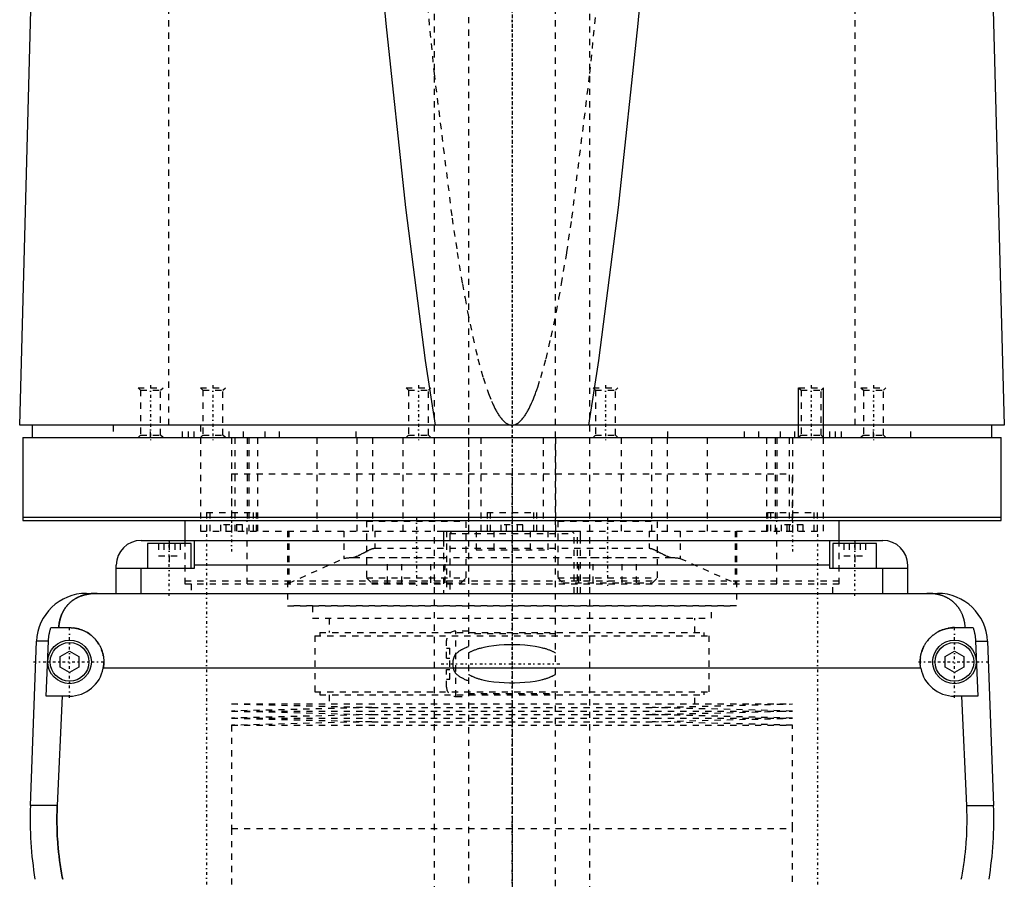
# Model space of a CAD drawing. Extents: x -120 to 120, y -1 to 1172.
# Tile 4 of 9: x -79 to 79, y 415 to 553. Entities that reach past the tile are written whole.
import ezdxf

# ---------------------------------------------------------------- set-up
doc = ezdxf.new("R2010")
doc.units = 0
doc.linetypes.add('CENTER', pattern=[1.5, 0.45, -0.5, 0.05, -0.5])
doc.linetypes.add('DASHED', pattern=[2, 1, -1])
for name, color, linetype in [('AM_0', 7, 'CONTINUOUS'), ('AM_10', 7, 'CONTINUOUS'), ('AM_3', 7, 'DASHED'), ('AM_7', 7, 'CENTER')]:
    doc.layers.add(name, color=color, linetype=linetype)

msp = doc.modelspace()

# ---------------------------------------------------------------- linework, layer by layer
at = {"layer": 'AM_0', "color": 7, "linetype": 'CONTINUOUS'}
for p, q in [((-79, 487.5), (-76.83, 568.63)), ((76.83, 568.63), (79, 487.5)), ((79, 487.5), (-79, 487.5)), ((-77, 487.5), (-77, 485.5)), ((77, 485.5), (77, 487.5)), ((-78.5, 485.5), (78.5, 485.5)), ((-78.5, 485.5), (-78.5, 472.2)), ((78.5, 472.2), (78.5, 485.5)), ((-78.5, 472.7), (78.5, 472.7)), ((-78.5, 472.2), (78.5, 472.2)), ((-52.5, 472.2), (-52.5, 469)), ((52.5, 469), (52.5, 472.2)), ((-11, 470.5), (-11, 469)), ((-11, 470.5), (11, 470.5)), ((11, 469), (11, 470.5)), ((-59.5, 469), (59.5, 469)), ((-58.5, 468.5), (-58.5, 464.5)), ((-51.5, 468.5), (-58.5, 468.5)), ((-55, 469), (-55, 468.5)), ((-51.5, 464.5), (-51.5, 468.5)), ((-51, 469), (-51, 464.5)), ((51, 464.5), (51, 469)), ((51.5, 468.5), (51.5, 464.5)), ((58.5, 468.5), (51.5, 468.5)), ((55, 469), (55, 468.5)), ((58.5, 464.5), (58.5, 468.5)), ((-63.5, 460.5), (-63.5, 465)), ((51, 465), (-51, 465)), ((63.5, 460.5), (63.5, 465)), ((-51, 464.5), (-63.5, 464.5)), ((-59.5, 460.5), (-59.5, 464.5)), ((63.5, 464.5), (51, 464.5)), ((59.5, 460.5), (59.5, 464.5)), ((-68.3, 460.5), (68.3, 460.5)), ((-73.97, 455), (-71, 455)), ((71, 455), (73.97, 455)), ((-77.28, 426.46), (-76.29, 452.8)), ((-74.4, 452.8), (-76.29, 452.8)), ((-74.75, 444), (-74.4, 452.8)), ((74.4, 452.8), (76.29, 452.8)), ((74.4, 452.8), (74.75, 444)), ((76.29, 452.8), (77.28, 426.46)), ((-72.5, 450.37), (-71, 451.23)), ((-72.5, 448.63), (-72.5, 450.37)), ((-71, 451.23), (-69.5, 450.37)), ((-69.5, 450.37), (-69.5, 448.63)), ((69.5, 450.37), (71, 451.23)), ((69.5, 448.63), (69.5, 450.37)), ((71, 451.23), (72.5, 450.37)), ((72.5, 450.37), (72.5, 448.63)), ((-71, 447.77), (-72.5, 448.63)), ((-69.5, 448.63), (-71, 447.77)), ((65.59, 448.5), (-65.59, 448.5)), ((71, 447.77), (69.5, 448.63)), ((72.5, 448.63), (71, 447.77)), ((-71, 444), (-74.75, 444)), ((-72.2, 444), (-72.97, 426.46)), ((74.75, 444), (71, 444)), ((72.97, 426.46), (72.2, 444)), ((-72.97, 426.46), (-77.28, 426.46)), ((72.97, 426.46), (77.28, 426.46))]:
    msp.add_line(p, q, dxfattribs=at)
for points in [[(-12.26, 487.5, 0), (-13.86, 497.87, 0), (-17.03, 522.41, 0), (-20.18, 551.98, 0), (-21.74, 568.63, 0)], [(21.74, 568.63, 0), (20.18, 551.98, 0), (17.03, 522.41, 0), (13.86, 497.87, 0), (12.26, 487.5, 0)], [(-66.56, 460.5, 0), (-66.61, 460.5, 0), (-66.7, 460.5, 0), (-66.8, 460.5, 0), (-66.84, 460.5, 0), (-66.89, 460.49, 0), (-66.98, 460.49, 0), (-67.08, 460.49, 0), (-67.17, 460.48, 0), (-67.26, 460.47, 0), (-67.35, 460.47, 0), (-67.4, 460.46, 0), (-67.45, 460.46, 0), (-67.54, 460.45, 0), (-67.63, 460.44, 0), (-67.72, 460.42, 0), (-67.82, 460.41, 0), (-67.91, 460.4, 0), (-67.95, 460.39, 0), (-68, 460.38, 0), (-68.09, 460.37, 0), (-68.18, 460.35, 0), (-68.23, 460.34, 0), (-68.27, 460.33, 0), (-68.36, 460.31, 0), (-68.45, 460.29, 0), (-68.49, 460.28, 0), (-68.53, 460.27, 0), (-68.62, 460.24, 0), (-68.71, 460.22, 0), (-68.79, 460.2, 0), (-68.88, 460.17, 0), (-68.96, 460.14, 0), (-69, 460.13, 0), (-69.04, 460.11, 0), (-69.13, 460.08, 0), (-69.21, 460.05, 0), (-69.29, 460.02, 0), (-69.37, 459.99, 0), (-69.45, 459.96, 0), (-69.49, 459.94, 0), (-69.53, 459.92, 0), (-69.6, 459.89, 0), (-69.68, 459.85, 0), (-69.76, 459.81, 0), (-69.83, 459.77, 0), (-69.91, 459.74, 0), (-69.94, 459.72, 0), (-69.98, 459.69, 0), (-70.05, 459.65, 0), (-70.12, 459.61, 0), (-70.19, 459.57, 0), (-70.26, 459.52, 0), (-70.33, 459.48, 0), (-70.37, 459.46, 0), (-70.4, 459.43, 0), (-70.47, 459.39, 0), (-70.53, 459.34, 0), (-70.6, 459.29, 0), (-70.66, 459.24, 0), (-70.72, 459.19, 0), (-70.75, 459.17, 0), (-70.78, 459.14, 0), (-70.84, 459.09, 0), (-70.9, 459.04, 0), (-70.93, 459.01, 0), (-70.96, 458.98, 0), (-71.02, 458.93, 0), (-71.08, 458.87, 0), (-71.1, 458.85, 0), (-71.13, 458.82, 0), (-71.19, 458.76, 0), (-71.24, 458.71, 0), (-71.29, 458.65, 0), (-71.34, 458.59, 0), (-71.4, 458.53, 0), (-71.42, 458.5, 0), (-71.45, 458.47, 0), (-71.5, 458.41, 0), (-71.54, 458.35, 0), (-71.59, 458.28, 0), (-71.64, 458.22, 0), (-71.68, 458.16, 0), (-71.71, 458.12, 0), (-71.73, 458.09, 0), (-71.77, 458.02, 0), (-71.82, 457.96, 0), (-71.86, 457.89, 0), (-71.9, 457.82, 0), (-71.94, 457.75, 0), (-71.96, 457.72, 0), (-71.98, 457.68, 0), (-72.02, 457.61, 0), (-72.06, 457.54, 0), (-72.1, 457.46, 0), (-72.13, 457.39, 0), (-72.17, 457.32, 0), (-72.18, 457.28, 0), (-72.2, 457.24, 0), (-72.24, 457.16, 0), (-72.27, 457.09, 0), (-72.3, 457.01, 0), (-72.33, 456.93, 0), (-72.36, 456.85, 0), (-72.37, 456.81, 0), (-72.39, 456.77, 0), (-72.42, 456.69, 0), (-72.44, 456.61, 0), (-72.46, 456.57, 0), (-72.47, 456.52, 0), (-72.49, 456.44, 0), (-72.52, 456.36, 0), (-72.53, 456.32, 0), (-72.54, 456.27, 0), (-72.56, 456.19, 0), (-72.58, 456.1, 0), (-72.6, 456.02, 0), (-72.62, 455.93, 0), (-72.63, 455.84, 0), (-72.64, 455.8, 0), (-72.65, 455.76, 0), (-72.66, 455.67, 0), (-72.68, 455.58, 0), (-72.72, 455.27, 0), (-72.74, 455, 0)], [(72.74, 455, 0), (72.74, 455.05, 0), (72.73, 455.14, 0), (72.72, 455.23, 0), (72.72, 455.27, 0), (72.71, 455.32, 0), (72.7, 455.41, 0), (72.69, 455.5, 0), (72.68, 455.59, 0), (72.66, 455.68, 0), (72.65, 455.76, 0), (72.64, 455.81, 0), (72.63, 455.85, 0), (72.61, 455.94, 0), (72.6, 456.03, 0), (72.58, 456.11, 0), (72.56, 456.2, 0), (72.54, 456.28, 0), (72.52, 456.33, 0), (72.51, 456.37, 0), (72.49, 456.45, 0), (72.46, 456.53, 0), (72.45, 456.58, 0), (72.44, 456.62, 0), (72.41, 456.7, 0), (72.39, 456.78, 0), (72.37, 456.82, 0), (72.36, 456.86, 0), (72.33, 456.94, 0), (72.3, 457.01, 0), (72.27, 457.09, 0), (72.23, 457.17, 0), (72.2, 457.24, 0), (72.18, 457.28, 0), (72.17, 457.32, 0), (72.13, 457.39, 0), (72.1, 457.46, 0), (72.06, 457.54, 0), (72.02, 457.61, 0), (71.98, 457.68, 0), (71.96, 457.71, 0), (71.94, 457.75, 0), (71.9, 457.82, 0), (71.86, 457.89, 0), (71.82, 457.95, 0), (71.78, 458.02, 0), (71.73, 458.08, 0), (71.71, 458.12, 0), (71.69, 458.15, 0), (71.64, 458.21, 0), (71.6, 458.28, 0), (71.55, 458.34, 0), (71.5, 458.4, 0), (71.45, 458.46, 0), (71.43, 458.49, 0), (71.4, 458.52, 0), (71.35, 458.58, 0), (71.3, 458.64, 0), (71.25, 458.7, 0), (71.19, 458.75, 0), (71.14, 458.81, 0), (71.11, 458.84, 0), (71.08, 458.87, 0), (71.03, 458.92, 0), (70.97, 458.98, 0), (70.94, 459, 0), (70.91, 459.03, 0), (70.85, 459.08, 0), (70.79, 459.13, 0), (70.76, 459.16, 0), (70.73, 459.18, 0), (70.67, 459.23, 0), (70.6, 459.28, 0), (70.54, 459.33, 0), (70.47, 459.38, 0), (70.41, 459.43, 0), (70.37, 459.45, 0), (70.34, 459.47, 0), (70.27, 459.52, 0), (70.2, 459.56, 0), (70.13, 459.61, 0), (70.06, 459.65, 0), (69.99, 459.69, 0), (69.95, 459.71, 0), (69.91, 459.73, 0), (69.84, 459.77, 0), (69.76, 459.81, 0), (69.69, 459.85, 0), (69.61, 459.88, 0), (69.53, 459.92, 0), (69.5, 459.94, 0), (69.46, 459.95, 0), (69.38, 459.99, 0), (69.3, 460.02, 0), (69.22, 460.05, 0), (69.13, 460.08, 0), (69.05, 460.11, 0), (69.01, 460.13, 0), (68.97, 460.14, 0), (68.89, 460.17, 0), (68.8, 460.19, 0), (68.72, 460.22, 0), (68.63, 460.24, 0), (68.54, 460.27, 0), (68.5, 460.28, 0), (68.46, 460.29, 0), (68.37, 460.31, 0), (68.28, 460.33, 0), (68.23, 460.34, 0), (68.19, 460.35, 0), (68.1, 460.36, 0), (68.01, 460.38, 0), (67.96, 460.39, 0), (67.91, 460.4, 0), (67.82, 460.41, 0), (67.73, 460.42, 0), (67.64, 460.44, 0), (67.55, 460.45, 0), (67.45, 460.46, 0), (67.41, 460.46, 0), (67.36, 460.47, 0), (67.27, 460.47, 0), (67.17, 460.48, 0), (67.08, 460.49, 0), (66.99, 460.49, 0), (66.89, 460.49, 0), (66.85, 460.5, 0), (66.8, 460.5, 0), (66.7, 460.5, 0), (66.61, 460.5, 0), (66.56, 460.5, 0)], [(-74.4, 452.8, 0), (-74.39, 452.86, 0), (-74.39, 452.98, 0), (-74.38, 453.1, 0), (-74.37, 453.16, 0), (-74.37, 453.23, 0), (-74.35, 453.35, 0), (-74.34, 453.47, 0), (-74.32, 453.6, 0), (-74.3, 453.72, 0), (-74.28, 453.85, 0), (-74.27, 453.91, 0), (-74.26, 453.97, 0), (-74.23, 454.1, 0), (-74.2, 454.22, 0), (-74.17, 454.34, 0), (-74.14, 454.47, 0), (-74.1, 454.59, 0), (-74.09, 454.65, 0), (-74.07, 454.71, 0), (-74.03, 454.83, 0), (-73.99, 454.94, 0), (-73.97, 455, 0)], [(-71, 455, 0), (-70.96, 455, 0), (-70.87, 455, 0), (-70.78, 455, 0), (-70.73, 454.99, 0), (-70.69, 454.99, 0), (-70.6, 454.99, 0), (-70.51, 454.98, 0), (-70.42, 454.97, 0), (-70.33, 454.96, 0), (-70.24, 454.95, 0), (-70.19, 454.94, 0), (-70.15, 454.93, 0), (-70.06, 454.92, 0), (-69.97, 454.9, 0), (-69.88, 454.88, 0), (-69.79, 454.86, 0), (-69.7, 454.84, 0), (-69.65, 454.83, 0), (-69.61, 454.82, 0), (-69.52, 454.8, 0), (-69.43, 454.77, 0), (-69.38, 454.76, 0), (-69.34, 454.74, 0), (-69.25, 454.72, 0), (-69.17, 454.69, 0), (-69.12, 454.67, 0), (-69.08, 454.65, 0), (-68.99, 454.62, 0), (-68.91, 454.59, 0), (-68.82, 454.55, 0), (-68.74, 454.51, 0), (-68.66, 454.48, 0), (-68.61, 454.46, 0), (-68.57, 454.44, 0), (-68.49, 454.39, 0), (-68.41, 454.35, 0), (-68.33, 454.31, 0), (-68.25, 454.26, 0), (-68.17, 454.22, 0), (-68.14, 454.2, 0), (-68.1, 454.17, 0), (-68.02, 454.12, 0), (-67.95, 454.07, 0), (-67.87, 454.02, 0), (-67.8, 453.97, 0), (-67.73, 453.92, 0), (-67.69, 453.89, 0), (-67.66, 453.87, 0), (-67.59, 453.81, 0), (-67.52, 453.76, 0), (-67.45, 453.7, 0), (-67.39, 453.65, 0), (-67.32, 453.59, 0), (-67.29, 453.56, 0), (-67.26, 453.53, 0), (-67.2, 453.47, 0), (-67.14, 453.41, 0), (-67.08, 453.35, 0), (-67.02, 453.29, 0), (-66.96, 453.23, 0), (-66.93, 453.2, 0), (-66.9, 453.17, 0), (-66.84, 453.1, 0), (-66.79, 453.04, 0), (-66.76, 453, 0), (-66.73, 452.97, 0), (-66.68, 452.9, 0), (-66.62, 452.83, 0), (-66.6, 452.8, 0), (-66.57, 452.76, 0), (-66.52, 452.69, 0), (-66.47, 452.62, 0), (-66.42, 452.55, 0), (-66.37, 452.47, 0), (-66.32, 452.4, 0), (-66.3, 452.36, 0), (-66.28, 452.32, 0), (-66.23, 452.24, 0), (-66.19, 452.17, 0), (-66.15, 452.09, 0), (-66.11, 452.01, 0), (-66.06, 451.93, 0), (-66.05, 451.89, 0), (-66.03, 451.85, 0), (-65.99, 451.77, 0), (-65.95, 451.68, 0), (-65.92, 451.6, 0), (-65.88, 451.52, 0), (-65.85, 451.43, 0), (-65.84, 451.39, 0), (-65.82, 451.35, 0), (-65.79, 451.26, 0), (-65.76, 451.18, 0), (-65.74, 451.09, 0), (-65.71, 451.01, 0), (-65.69, 450.92, 0), (-65.68, 450.88, 0), (-65.66, 450.83, 0), (-65.64, 450.75, 0), (-65.62, 450.66, 0), (-65.61, 450.57, 0), (-65.59, 450.48, 0), (-65.57, 450.4, 0), (-65.57, 450.35, 0), (-65.56, 450.31, 0), (-65.55, 450.22, 0), (-65.54, 450.13, 0), (-65.53, 450.09, 0), (-65.53, 450.04, 0), (-65.52, 449.96, 0), (-65.51, 449.87, 0), (-65.51, 449.82, 0), (-65.51, 449.78, 0), (-65.5, 449.69, 0), (-65.5, 449.61, 0), (-65.5, 449.52, 0), (-65.5, 449.43, 0), (-65.5, 449.35, 0), (-65.5, 449.3, 0), (-65.51, 449.26, 0), (-65.51, 449.17, 0), (-65.52, 449.08, 0), (-65.52, 448.99, 0), (-65.53, 448.9, 0), (-65.54, 448.81, 0), (-65.55, 448.77, 0), (-65.55, 448.72, 0), (-65.57, 448.63, 0), (-65.58, 448.54, 0), (-65.59, 448.5, 0)], [(65.59, 448.5, 0), (65.58, 448.54, 0), (65.57, 448.63, 0), (65.55, 448.72, 0), (65.55, 448.77, 0), (65.54, 448.81, 0), (65.53, 448.9, 0), (65.52, 448.99, 0), (65.52, 449.08, 0), (65.51, 449.17, 0), (65.51, 449.26, 0), (65.5, 449.3, 0), (65.5, 449.35, 0), (65.5, 449.43, 0), (65.5, 449.52, 0), (65.5, 449.61, 0), (65.5, 449.69, 0), (65.51, 449.78, 0), (65.51, 449.82, 0), (65.51, 449.87, 0), (65.52, 449.96, 0), (65.53, 450.04, 0), (65.53, 450.09, 0), (65.54, 450.13, 0), (65.55, 450.22, 0), (65.56, 450.31, 0), (65.57, 450.35, 0), (65.57, 450.4, 0), (65.59, 450.48, 0), (65.61, 450.57, 0), (65.62, 450.66, 0), (65.64, 450.75, 0), (65.66, 450.83, 0), (65.68, 450.88, 0), (65.69, 450.92, 0), (65.71, 451.01, 0), (65.74, 451.09, 0), (65.76, 451.18, 0), (65.79, 451.26, 0), (65.82, 451.35, 0), (65.84, 451.39, 0), (65.85, 451.43, 0), (65.88, 451.52, 0), (65.92, 451.6, 0), (65.95, 451.68, 0), (65.99, 451.77, 0), (66.03, 451.85, 0), (66.05, 451.89, 0), (66.06, 451.93, 0), (66.11, 452.01, 0), (66.15, 452.09, 0), (66.19, 452.17, 0), (66.23, 452.24, 0), (66.28, 452.32, 0), (66.3, 452.36, 0), (66.32, 452.4, 0), (66.37, 452.47, 0), (66.42, 452.55, 0), (66.47, 452.62, 0), (66.52, 452.69, 0), (66.57, 452.76, 0), (66.6, 452.8, 0), (66.62, 452.83, 0), (66.68, 452.9, 0), (66.73, 452.97, 0), (66.76, 453, 0), (66.79, 453.04, 0), (66.84, 453.1, 0), (66.9, 453.17, 0), (66.93, 453.2, 0), (66.96, 453.23, 0), (67.02, 453.29, 0), (67.08, 453.35, 0), (67.14, 453.41, 0), (67.2, 453.47, 0), (67.26, 453.53, 0), (67.29, 453.56, 0), (67.32, 453.59, 0), (67.39, 453.65, 0), (67.45, 453.7, 0), (67.52, 453.76, 0), (67.59, 453.81, 0), (67.66, 453.87, 0), (67.69, 453.89, 0), (67.73, 453.92, 0), (67.8, 453.97, 0), (67.87, 454.02, 0), (67.95, 454.07, 0), (68.02, 454.12, 0), (68.1, 454.17, 0), (68.14, 454.2, 0), (68.17, 454.22, 0), (68.25, 454.26, 0), (68.33, 454.31, 0), (68.41, 454.35, 0), (68.49, 454.39, 0), (68.57, 454.44, 0), (68.61, 454.46, 0), (68.66, 454.48, 0), (68.74, 454.51, 0), (68.82, 454.55, 0), (68.91, 454.59, 0), (68.99, 454.62, 0), (69.08, 454.65, 0), (69.12, 454.67, 0), (69.17, 454.69, 0), (69.25, 454.72, 0), (69.34, 454.74, 0), (69.38, 454.76, 0), (69.43, 454.77, 0), (69.52, 454.8, 0), (69.61, 454.82, 0), (69.65, 454.83, 0), (69.7, 454.84, 0), (69.79, 454.86, 0), (69.88, 454.88, 0), (69.97, 454.9, 0), (70.06, 454.92, 0), (70.15, 454.93, 0), (70.19, 454.94, 0), (70.24, 454.95, 0), (70.33, 454.96, 0), (70.42, 454.97, 0), (70.51, 454.98, 0), (70.6, 454.99, 0), (70.69, 454.99, 0), (70.73, 454.99, 0), (70.78, 455, 0), (70.87, 455, 0), (70.96, 455, 0), (71, 455, 0)], [(73.97, 455, 0), (73.99, 454.94, 0), (74.03, 454.83, 0), (74.07, 454.71, 0), (74.09, 454.65, 0), (74.1, 454.59, 0), (74.14, 454.47, 0), (74.17, 454.34, 0), (74.2, 454.22, 0), (74.23, 454.1, 0), (74.26, 453.97, 0), (74.27, 453.91, 0), (74.28, 453.85, 0), (74.3, 453.72, 0), (74.32, 453.6, 0), (74.34, 453.47, 0), (74.35, 453.35, 0), (74.37, 453.23, 0), (74.37, 453.16, 0), (74.38, 453.1, 0), (74.39, 452.98, 0), (74.39, 452.86, 0), (74.4, 452.8, 0)], [(-72.97, 426.46, 0), (-72.99, 426.13, 0), (-73.01, 425.49, 0), (-73.02, 424.84, 0), (-73.02, 424.53, 0), (-73.02, 424.21, 0), (-73.02, 423.57, 0), (-73, 422.93, 0), (-72.98, 422.28, 0), (-72.96, 421.63, 0), (-72.92, 420.97, 0), (-72.9, 420.64, 0), (-72.87, 420.31, 0), (-72.82, 419.65, 0), (-72.75, 418.98, 0), (-72.68, 418.31, 0), (-72.59, 417.64, 0), (-72.5, 416.96, 0), (-72.45, 416.62, 0), (-72.4, 416.29, 0), (-72.29, 415.61, 0), (-72.17, 414.94, 0), (-72.1, 414.6, 0)], [(72.1, 414.6, 0), (72.17, 414.94, 0), (72.29, 415.61, 0), (72.4, 416.29, 0), (72.45, 416.62, 0), (72.5, 416.96, 0), (72.59, 417.64, 0), (72.68, 418.31, 0), (72.75, 418.98, 0), (72.82, 419.65, 0), (72.87, 420.31, 0), (72.9, 420.64, 0), (72.92, 420.97, 0), (72.96, 421.63, 0), (72.98, 422.28, 0), (73, 422.93, 0), (73.02, 423.57, 0), (73.02, 424.21, 0), (73.02, 424.53, 0), (73.02, 424.84, 0), (73.01, 425.49, 0), (72.99, 426.13, 0), (72.97, 426.46, 0)]]:
    msp.add_polyline3d(points, dxfattribs=at)
for centre, radius in [((-71, 449.5), 3.5), ((-71, 449.5), 3.1), ((71, 449.5), 3.5), ((71, 449.5), 3.1)]:
    msp.add_circle(centre, radius, dxfattribs=at)
for centre, radius, start, end in [((-59.5, 465), 4, 90, 180), ((59.5, 465), 4, 0, 90), ((-68.3, 452.5), 8, 90, 177.861), ((68.3, 452.5), 8, 2.139, 90), ((-71, 449.5), 5.5, 270, 349.5243), ((71, 449.5), 5.5, 190.4757, 270), ((-17.32, 424.22), 60, 177.861, 189.225), ((17.32, 424.22), 60, 350.775, 2.139)]:
    msp.add_arc(centre, radius, start, end, dxfattribs=at)
at = {"layer": 'AM_10', "color": 7, "linetype": 'CONTINUOUS'}
for p, q in [((46, 485.5), (46, 493.5)), ((50, 485.5), (50, 493.5))]:
    msp.add_line(p, q, dxfattribs=at)
at = {"layer": 'AM_3', "color": 6, "linetype": 'DASHED'}
for p, q in [((-7, 1133), (-7, 355.5)), ((7, 355.5), (7, 1133)), ((-12.5, 1117.5), (-12.5, 396.5)), ((12.5, 396.5), (12.5, 1117.5)), ((-55.06, 487.5), (-55.06, 569.6)), ((55.06, 487.5), (55.06, 569.6)), ((-60, 493.5), (-59.62, 493.12)), ((-60, 493.5), (-56, 493.5)), ((-59.62, 493.12), (-59.62, 485.88)), ((-59.62, 493.12), (-56.38, 493.12)), ((-56.38, 493.12), (-56, 493.5)), ((-56.38, 485.88), (-56.38, 493.12)), ((-50, 493.5), (-49.62, 493.12)), ((-50, 493.5), (-46, 493.5)), ((-49.62, 493.12), (-49.62, 485.88)), ((-49.62, 493.12), (-46.38, 493.12)), ((-46.38, 493.12), (-46, 493.5)), ((-46.38, 485.88), (-46.38, 493.12)), ((-17, 493.5), (-16.62, 493.12)), ((-17, 493.5), (-13, 493.5)), ((-16.62, 493.12), (-16.62, 485.88)), ((-16.62, 493.12), (-13.38, 493.12)), ((-13.38, 493.12), (-13, 493.5)), ((-13.38, 485.88), (-13.38, 493.12)), ((13, 493.5), (13.38, 493.12)), ((13, 493.5), (17, 493.5)), ((13.38, 493.12), (13.38, 485.88)), ((13.38, 493.12), (16.62, 493.12)), ((16.62, 493.12), (17, 493.5)), ((16.62, 485.88), (16.62, 493.12)), ((46, 493.5), (46.38, 493.12)), ((46, 493.5), (50, 493.5)), ((46.38, 493.12), (46.38, 485.88)), ((46.38, 493.12), (49.62, 493.12)), ((49.62, 493.12), (50, 493.5)), ((49.62, 485.88), (49.62, 493.12)), ((56, 493.5), (56.38, 493.12)), ((56, 493.5), (60, 493.5)), ((56.38, 493.12), (56.38, 485.88)), ((56.38, 493.12), (59.62, 493.12)), ((59.62, 493.12), (60, 493.5)), ((59.62, 485.88), (59.62, 493.12)), ((-64, 487.5), (-64, 485.5)), ((-58, 485.5), (-58, 487.5)), ((-52.9, 485.5), (-52.9, 487.5)), ((-51.9, 485.5), (-51.9, 487.5)), ((-51, 485.5), (-51, 487.5)), ((-50, 487.5), (-50, 470.5)), ((-45.38, 485.5), (-45.38, 487.5)), ((-43.08, 485.5), (-43.08, 487.5)), ((-39.62, 485.5), (-39.62, 487.5)), ((-37.31, 485.5), (-37.31, 487.5)), ((-25, 485.5), (-25, 487.5)), ((25, 485.5), (25, 487.5)), ((37.31, 485.5), (37.31, 487.5)), ((39.62, 485.5), (39.62, 487.5)), ((43.08, 485.5), (43.08, 487.5)), ((45.38, 485.5), (45.38, 487.5)), ((50, 470.5), (50, 487.5)), ((51, 485.5), (51, 487.5)), ((51.9, 485.5), (51.9, 487.5)), ((52.9, 485.5), (52.9, 487.5)), ((58, 485.5), (58, 487.5)), ((64, 485.5), (64, 487.5)), ((-59.62, 485.88), (-60, 485.5)), ((-59.62, 485.88), (-56.38, 485.88)), ((-56, 485.5), (-56.38, 485.88)), ((-49.62, 485.88), (-50, 485.5)), ((-49.62, 485.88), (-46.38, 485.88)), ((-46, 485.5), (-46.38, 485.88)), ((-45, 485.5), (-45, 470.5)), ((-44.5, 485.5), (-44.5, 470.5)), ((-42.5, 485.5), (-42.5, 472.2)), ((-42.23, 485.5), (-42.23, 470.5)), ((-40.83, 485.5), (-40.83, 470.5)), ((-31.31, 485.5), (-31.31, 470.5)), ((-24.92, 485.5), (-24.92, 470.5)), ((-22.36, 485.5), (-22.36, 470.5)), ((-17.5, 485.5), (-17.5, 470.5)), ((-16.62, 485.88), (-17, 485.5)), ((-16.62, 485.88), (-13.38, 485.88)), ((-13, 485.5), (-13.38, 485.88)), ((-7, 485.5), (-7, 470.5)), ((-5, 485.5), (-5, 470.5)), ((5, 485.5), (5, 470.5)), ((7, 485.5), (7, 470.5)), ((13.38, 485.88), (13, 485.5)), ((13.38, 485.88), (16.62, 485.88)), ((17, 485.5), (16.62, 485.88)), ((17.5, 485.5), (17.5, 470.5)), ((22.36, 485.5), (22.36, 470.5)), ((24.92, 485.5), (24.92, 470.5)), ((31.31, 485.5), (31.31, 470.5)), ((40.83, 485.5), (40.83, 470.5)), ((42.23, 485.5), (42.23, 470.5)), ((42.5, 485.5), (42.5, 472.2)), ((44.5, 485.5), (44.5, 470.5)), ((45, 485.5), (45, 470.5)), ((46.38, 485.88), (46, 485.5)), ((46.38, 485.88), (49.62, 485.88)), ((50, 485.5), (49.62, 485.88)), ((56.38, 485.88), (56, 485.5)), ((56.38, 485.88), (59.62, 485.88)), ((60, 485.5), (59.62, 485.88)), ((-45, 479.7), (45, 479.7)), ((-45, 479.7), (-45, 472.2)), ((-45, 479.7), (0, 479.7)), ((45, 472.2), (45, 479.7)), ((-49, 473.5), (-49, 470.5)), ((-49, 473.5), (-41, 473.5)), ((-48.5, 473.5), (-48.5, 470.5)), ((-41.5, 470.5), (-41.5, 473.5)), ((-41, 470.5), (-41, 473.5)), ((-4, 473.5), (-4, 470.5)), ((-4, 473.5), (4, 473.5)), ((-3.5, 473.5), (-3.5, 470.5)), ((3.5, 470.5), (3.5, 473.5)), ((4, 470.5), (4, 473.5)), ((41, 473.5), (41, 470.5)), ((41, 473.5), (49, 473.5)), ((41.5, 473.5), (41.5, 470.5)), ((48.5, 470.5), (48.5, 473.5)), ((49, 470.5), (49, 473.5)), ((-43.27, 471.5), (-46.73, 471.5)), ((-46.73, 470.5), (-46.73, 471.5)), ((-45.87, 470.5), (-45.87, 471.5)), ((-44.13, 470.5), (-44.13, 471.5)), ((-43.27, 470.5), (-43.27, 471.5)), ((-42.5, 462), (-42.5, 472.2)), ((-23.25, 472.2), (-23.35, 472.1)), ((-23.35, 472.1), (-23.35, 463)), ((-23.35, 472.1), (-7.35, 472.1)), ((-7.35, 472.1), (-7.45, 472.2)), ((-7.35, 463), (-7.35, 472.1)), ((1.73, 471.5), (-1.73, 471.5)), ((-1.73, 470.5), (-1.73, 471.5)), ((-0.87, 470.5), (-0.87, 471.5)), ((0.87, 470.5), (0.87, 471.5)), ((1.73, 470.5), (1.73, 471.5)), ((7.45, 472.2), (7.35, 472.1)), ((7.35, 472.1), (7.35, 463)), ((7.35, 472.1), (23.35, 472.1)), ((23.35, 472.1), (23.25, 472.2)), ((23.35, 463), (23.35, 472.1)), ((42.5, 462), (42.5, 472.2)), ((46.73, 471.5), (43.27, 471.5)), ((43.27, 470.5), (43.27, 471.5)), ((44.13, 470.5), (44.13, 471.5)), ((45.87, 470.5), (45.87, 471.5)), ((46.73, 470.5), (46.73, 471.5)), ((-50, 470.5), (50, 470.5)), ((-36, 470.5), (-36, 458.5)), ((-35.82, 470.5), (-35.82, 462.14)), ((-26.96, 470.5), (-26.96, 466.1)), ((-22, 470.5), (-22, 467.74)), ((-10.5, 470.5), (-10.5, 460.5)), ((-9.6, 470.5), (-10, 470.1)), ((-10, 470.1), (-10, 460.5)), ((-10, 470.1), (10, 470.1)), ((-5.77, 470.5), (-5.77, 467.5)), ((-2.89, 470.5), (-2.89, 467.5)), ((2.89, 470.5), (2.89, 467.5)), ((5.77, 470.5), (5.77, 467.5)), ((10, 470.1), (9.6, 470.5)), ((10, 460.5), (10, 470.1)), ((10.5, 460.5), (10.5, 470.5)), ((22, 470.5), (22, 467.74)), ((26.96, 470.5), (26.96, 466.1)), ((35.82, 470.5), (35.82, 462.14)), ((36, 470.5), (36, 458.5)), ((-56.73, 468.5), (-56.73, 466.5)), ((-55.87, 468.5), (-55.87, 466.5)), ((-55, 468.5), (-55, 464.5)), ((-54.13, 468.5), (-54.13, 466.5)), ((-53.27, 468.5), (-53.27, 466.5)), ((-52.5, 469), (-52.5, 462)), ((-22, 467.74), (22, 467.74)), ((-11, 469), (-11, 460.5)), ((11, 460.5), (11, 469)), ((52.5, 462), (52.5, 469)), ((53.27, 468.5), (53.27, 466.5)), ((54.13, 468.5), (54.13, 466.5)), ((55, 468.5), (55, 464.5)), ((55.87, 468.5), (55.87, 466.5)), ((56.73, 468.5), (56.73, 466.5)), ((-56.73, 466.5), (-53.27, 466.5)), ((-25.41, 466.27), (25.41, 466.27)), ((-19.97, 462.2), (-19.97, 466.2)), ((-10.73, 466.2), (-19.97, 466.2)), ((-17.66, 462.2), (-17.66, 466.2)), ((-13.04, 462.2), (-13.04, 466.2)), ((-10.73, 462.2), (-10.73, 466.2)), ((-5.77, 467.5), (5.77, 467.5)), ((10.73, 462.2), (10.73, 466.2)), ((19.97, 466.2), (10.73, 466.2)), ((13.04, 462.2), (13.04, 466.2)), ((17.66, 462.2), (17.66, 466.2)), ((19.97, 462.2), (19.97, 466.2)), ((53.27, 466.5), (56.73, 466.5)), ((-35.82, 462.14), (-26.96, 466.1)), ((26.96, 466.1), (35.82, 462.14)), ((-23.35, 463), (-22.55, 462.2)), ((-23.35, 463), (-7.35, 463)), ((-8.15, 462.2), (-7.35, 463)), ((7.35, 463), (8.15, 462.2)), ((7.35, 463), (23.35, 463)), ((22.55, 462.2), (23.35, 463)), ((-52.5, 462.5), (52.5, 462.5)), ((-52.5, 462), (52.5, 462)), ((-51.5, 462), (-51.5, 460.5)), ((-22.55, 462.2), (-8.15, 462.2)), ((8.15, 462.2), (22.55, 462.2)), ((51.5, 460.5), (51.5, 462)), ((-36, 458.52), (36, 458.52)), ((36, 458.5), (-36, 458.5)), ((-32, 458.5), (-32, 456.5)), ((32, 456.5), (32, 458.5)), ((-32, 456.5), (32, 456.5)), ((-29.35, 456.5), (-29.35, 454.2)), ((29.35, 454.2), (29.35, 456.5)), ((-31.65, 453.7), (-31.65, 444.7)), ((-31.65, 453.7), (31.65, 453.7)), ((-30.85, 454.2), (-30.85, 453.7)), ((-30.85, 454.2), (30.85, 454.2)), ((-7, 454.45), (-9, 454.45)), ((-9, 443.95), (-9, 454.45)), ((7, 454), (-7, 454)), ((30.85, 453.7), (30.85, 454.2)), ((31.65, 444.7), (31.65, 453.7)), ((-10.5, 450.1), (-10.5, 452.95)), ((-10.5, 451.7), (-10, 451.7)), ((-10, 446.7), (-10, 451.7)), ((-10.5, 450.1), (-10, 450.1)), ((-10.5, 445.45), (-10.5, 448.3)), ((-10.5, 448.3), (-10, 448.3)), ((-10.5, 446.7), (-10, 446.7)), ((-31.65, 444.7), (31.65, 444.7)), ((-30.85, 444.7), (-30.85, 444.2)), ((-30.85, 444.2), (30.85, 444.2)), ((-29.35, 444.2), (-29.35, 442.75)), ((-7, 444.4), (7, 444.4)), ((29.35, 442.75), (29.35, 444.2)), ((30.85, 444.2), (30.85, 444.7)), ((-45, 442.75), (-22.5, 442.18)), ((-45, 442.75), (45, 442.75)), ((-9, 443.95), (-7, 443.95)), ((22.5, 442.18), (45, 442.75)), ((-22.5, 442.18), (-45, 441.61)), ((-45, 441.61), (-22.5, 441.04)), ((-45, 441.61), (45, 441.61)), ((-22.5, 441.04), (-45, 440.47)), ((-22.5, 442.18), (22.5, 442.18)), ((-22.5, 441.04), (22.5, 441.04)), ((45, 441.61), (22.5, 442.18)), ((22.5, 441.04), (45, 441.61)), ((45, 440.47), (22.5, 441.04)), ((-45, 440.47), (-22.5, 439.9)), ((-45, 440.47), (45, 440.47)), ((-22.5, 439.9), (-45, 439.33)), ((-45, 439.33), (-45, 422.75)), ((-45, 439.33), (45, 439.33)), ((-22.5, 439.9), (22.5, 439.9)), ((22.5, 439.9), (45, 440.47)), ((45, 439.33), (22.5, 439.9)), ((45, 422.75), (45, 439.33)), ((-45, 422.75), (45, 422.75)), ((-45, 422.75), (-45, 406.17)), ((-45, 422.75), (0, 422.75)), ((45, 406.17), (45, 422.75))]:
    msp.add_line(p, q, dxfattribs=at)
for points in [[(-14.95, 568.63, 0), (-12.5, 543.94, 0), (-9.62, 520.74, 0), (-8.79, 515.22, 0), (-7.96, 510.2, 0), (-7.54, 507.88, 0), (-7.13, 505.68, 0), (-6.29, 501.66, 0), (-5.46, 498.14, 0), (-4.62, 495.12, 0), (-3.78, 492.6, 0), (-3.29, 491.36, 0), (-3.15, 491.04, 0), (-3.01, 490.73, 0), (-2.94, 490.59, 0), (-2.87, 490.44, 0), (-2.73, 490.16, 0), (-2.59, 489.89, 0), (-2.52, 489.77, 0), (-2.45, 489.64, 0), (-2.31, 489.41, 0), (-2.17, 489.18, 0), (-2.1, 489.07, 0), (-2.03, 488.97, 0), (-1.89, 488.78, 0), (-1.75, 488.59, 0), (-1.61, 488.43, 0), (-1.47, 488.27, 0), (-1.33, 488.13, 0), (-1.26, 488.07, 0), (-1.19, 488.01, 0), (-1.05, 487.89, 0), (-0.91, 487.8, 0), (-0.83, 487.74, 0), (-0.81, 487.73, 0), (-0.78, 487.72, 0), (-0.77, 487.71, 0), (-0.76, 487.71, 0), (-0.74, 487.69, 0), (-0.71, 487.68, 0), (-0.69, 487.67, 0), (-0.67, 487.66, 0), (-0.64, 487.65, 0), (-0.63, 487.64, 0), (-0.62, 487.64, 0), (-0.6, 487.63, 0), (-0.57, 487.62, 0), (-0.55, 487.61, 0), (-0.53, 487.6, 0), (-0.5, 487.59, 0), (-0.49, 487.59, 0), (-0.48, 487.58, 0), (-0.46, 487.57, 0), (-0.43, 487.57, 0), (-0.42, 487.56, 0), (-0.41, 487.56, 0), (-0.39, 487.55, 0), (-0.36, 487.55, 0), (-0.35, 487.54, 0), (-0.34, 487.54, 0), (-0.32, 487.54, 0), (-0.29, 487.53, 0), (-0.27, 487.53, 0), (-0.25, 487.52, 0), (-0.22, 487.52, 0), (-0.21, 487.52, 0), (-0.2, 487.51, 0), (-0.18, 487.51, 0), (-0.15, 487.51, 0), (-0.13, 487.51, 0), (-0.11, 487.5, 0), (-0.08, 487.5, 0), (-0.07, 487.5, 0), (-0.06, 487.5, 0), (-0.04, 487.5, 0), (-0.01, 487.5, 0), (0, 487.5, 0)], [(0, 487.5, 0), (0.01, 487.5, 0), (0.04, 487.5, 0), (0.06, 487.5, 0), (0.07, 487.5, 0), (0.08, 487.5, 0), (0.11, 487.5, 0), (0.13, 487.51, 0), (0.15, 487.51, 0), (0.18, 487.51, 0), (0.2, 487.51, 0), (0.21, 487.52, 0), (0.22, 487.52, 0), (0.25, 487.52, 0), (0.27, 487.53, 0), (0.29, 487.53, 0), (0.32, 487.54, 0), (0.34, 487.54, 0), (0.35, 487.54, 0), (0.36, 487.55, 0), (0.39, 487.55, 0), (0.41, 487.56, 0), (0.42, 487.56, 0), (0.43, 487.57, 0), (0.46, 487.57, 0), (0.48, 487.58, 0), (0.49, 487.59, 0), (0.5, 487.59, 0), (0.53, 487.6, 0), (0.55, 487.61, 0), (0.57, 487.62, 0), (0.6, 487.63, 0), (0.62, 487.64, 0), (0.63, 487.64, 0), (0.64, 487.65, 0), (0.67, 487.66, 0), (0.69, 487.67, 0), (0.71, 487.68, 0), (0.74, 487.69, 0), (0.76, 487.71, 0), (0.77, 487.71, 0), (0.78, 487.72, 0), (0.81, 487.73, 0), (0.83, 487.74, 0), (0.85, 487.76, 0), (0.88, 487.77, 0), (0.9, 487.79, 0), (0.91, 487.8, 0), (0.92, 487.8, 0), (0.95, 487.82, 0), (0.97, 487.83, 0), (1.05, 487.89, 0), (1.19, 488.01, 0), (1.26, 488.07, 0), (1.33, 488.13, 0), (1.47, 488.27, 0), (1.61, 488.43, 0), (1.75, 488.59, 0), (1.89, 488.78, 0), (2.03, 488.97, 0), (2.1, 489.07, 0), (2.17, 489.18, 0), (2.31, 489.41, 0), (2.45, 489.64, 0), (2.52, 489.77, 0), (2.59, 489.89, 0), (2.73, 490.16, 0), (2.87, 490.44, 0), (2.94, 490.59, 0), (3.01, 490.73, 0), (3.15, 491.04, 0), (3.29, 491.36, 0), (3.43, 491.7, 0), (3.57, 492.05, 0), (3.71, 492.41, 0), (3.78, 492.6, 0), (3.85, 492.79, 0), (3.99, 493.18, 0), (4.13, 493.59, 0), (4.62, 495.12, 0), (5.46, 498.14, 0), (6.29, 501.66, 0), (7.13, 505.68, 0), (7.54, 507.88, 0), (7.96, 510.2, 0), (8.79, 515.22, 0), (9.62, 520.74, 0), (12.5, 543.94, 0), (14.95, 568.63, 0)], [(-23.35, 467.24, 0), (-23.32, 467.26, 0), (-23.25, 467.29, 0), (-23.17, 467.33, 0), (-23.14, 467.35, 0), (-23.1, 467.37, 0), (-23.03, 467.4, 0), (-22.96, 467.44, 0), (-22.89, 467.47, 0), (-22.82, 467.51, 0), (-22.75, 467.54, 0), (-22.71, 467.55, 0), (-22.67, 467.57, 0), (-22.6, 467.6, 0), (-22.52, 467.63, 0), (-22.45, 467.66, 0), (-22.37, 467.68, 0), (-22.29, 467.7, 0), (-22.25, 467.71, 0), (-22.21, 467.72, 0), (-22.16, 467.72, 0), (-22.15, 467.73, 0), (-22.14, 467.73, 0), (-22.13, 467.73, 0), (-22.12, 467.73, 0), (-22.11, 467.73, 0), (-22.09, 467.73, 0), (-22.08, 467.73, 0), (-22.07, 467.73, 0), (-22.05, 467.73, 0), (-22.04, 467.73, 0), (-22.04, 467.74, 0), (-22.02, 467.74, 0), (-22.01, 467.74, 0), (-22, 467.74, 0)], [(22, 467.74, 0), (22.01, 467.74, 0), (22.02, 467.74, 0), (22.04, 467.74, 0), (22.04, 467.73, 0), (22.05, 467.73, 0), (22.07, 467.73, 0), (22.08, 467.73, 0), (22.09, 467.73, 0), (22.11, 467.73, 0), (22.12, 467.73, 0), (22.13, 467.73, 0), (22.14, 467.73, 0), (22.15, 467.73, 0), (22.16, 467.72, 0), (22.21, 467.72, 0), (22.25, 467.71, 0), (22.29, 467.7, 0), (22.37, 467.68, 0), (22.45, 467.66, 0), (22.52, 467.63, 0), (22.6, 467.6, 0), (22.67, 467.57, 0), (22.71, 467.55, 0), (22.75, 467.54, 0), (22.82, 467.51, 0), (22.89, 467.47, 0), (22.96, 467.44, 0), (23.03, 467.4, 0), (23.1, 467.37, 0), (23.14, 467.35, 0), (23.17, 467.33, 0), (23.25, 467.29, 0), (23.32, 467.26, 0), (23.35, 467.24, 0)], [(-26.96, 466.1, 0), (-26.94, 466.1, 0), (-26.91, 466.11, 0), (-26.87, 466.12, 0), (-26.85, 466.13, 0), (-26.82, 466.14, 0), (-26.77, 466.15, 0), (-26.71, 466.16, 0), (-26.64, 466.17, 0), (-26.57, 466.18, 0), (-26.49, 466.19, 0), (-26.44, 466.19, 0), (-26.4, 466.2, 0), (-26.3, 466.21, 0), (-26.2, 466.22, 0), (-26.1, 466.23, 0), (-25.99, 466.24, 0), (-25.87, 466.25, 0), (-25.81, 466.25, 0), (-25.74, 466.25, 0), (-25.61, 466.26, 0), (-25.48, 466.27, 0), (-25.41, 466.27, 0)], [(-25.41, 466.27, 0), (-25.36, 466.29, 0), (-25.25, 466.32, 0), (-25.15, 466.36, 0), (-25.1, 466.38, 0), (-25.04, 466.4, 0), (-24.93, 466.45, 0), (-24.82, 466.49, 0), (-24.71, 466.54, 0), (-24.6, 466.6, 0), (-24.49, 466.65, 0), (-24.43, 466.68, 0), (-24.37, 466.71, 0), (-24.25, 466.76, 0), (-24.14, 466.82, 0), (-24.02, 466.89, 0), (-23.9, 466.95, 0), (-23.78, 467.01, 0), (-23.72, 467.04, 0), (-23.66, 467.08, 0), (-23.53, 467.14, 0), (-23.41, 467.21, 0), (-23.35, 467.24, 0)], [(23.35, 467.24, 0), (23.41, 467.21, 0), (23.53, 467.14, 0), (23.66, 467.08, 0), (23.72, 467.04, 0), (23.78, 467.01, 0), (23.9, 466.95, 0), (24.02, 466.89, 0), (24.14, 466.82, 0), (24.25, 466.76, 0), (24.37, 466.71, 0), (24.43, 466.68, 0), (24.49, 466.65, 0), (24.6, 466.6, 0), (24.71, 466.54, 0), (24.82, 466.49, 0), (24.93, 466.45, 0), (25.04, 466.4, 0), (25.1, 466.38, 0), (25.15, 466.36, 0), (25.25, 466.32, 0), (25.36, 466.29, 0), (25.41, 466.27, 0)], [(25.41, 466.27, 0), (25.48, 466.27, 0), (25.61, 466.26, 0), (25.74, 466.25, 0), (25.81, 466.25, 0), (25.87, 466.25, 0), (25.99, 466.24, 0), (26.1, 466.23, 0), (26.2, 466.22, 0), (26.3, 466.21, 0), (26.4, 466.2, 0), (26.44, 466.19, 0), (26.49, 466.19, 0), (26.57, 466.18, 0), (26.64, 466.17, 0), (26.71, 466.16, 0), (26.77, 466.15, 0), (26.82, 466.14, 0), (26.85, 466.13, 0), (26.87, 466.12, 0), (26.91, 466.11, 0), (26.94, 466.1, 0), (26.96, 466.1, 0)], [(-36, 462, 0), (-35.99, 462.02, 0), (-35.95, 462.07, 0), (-35.88, 462.12, 0), (-35.82, 462.14, 0)], [(-36, 461.99, 0), (-36, 461.99, 0), (-36, 461.99, 0), (-36, 461.99, 0), (-36, 462, 0)], [(35.82, 462.14, 0), (35.88, 462.12, 0), (35.95, 462.07, 0), (35.99, 462.02, 0), (36, 462, 0)], [(36, 462, 0), (36, 461.99, 0), (36, 461.99, 0), (36, 461.99, 0), (36, 461.99, 0)], [(-72.74, 455, 0), (-72.74, 455.05, 0), (-72.73, 455.14, 0), (-72.72, 455.23, 0), (-72.72, 455.27, 0), (-72.71, 455.32, 0), (-72.7, 455.41, 0), (-72.69, 455.5, 0), (-72.68, 455.59, 0), (-72.66, 455.68, 0), (-72.65, 455.76, 0), (-72.64, 455.81, 0), (-72.63, 455.85, 0), (-72.61, 455.94, 0), (-72.6, 456.03, 0), (-72.58, 456.11, 0), (-72.56, 456.2, 0), (-72.54, 456.28, 0), (-72.52, 456.33, 0), (-72.51, 456.37, 0), (-72.49, 456.45, 0), (-72.46, 456.53, 0), (-72.45, 456.58, 0), (-72.44, 456.62, 0), (-72.41, 456.7, 0), (-72.39, 456.78, 0), (-72.37, 456.82, 0), (-72.36, 456.86, 0), (-72.33, 456.94, 0), (-72.3, 457.01, 0), (-72.27, 457.09, 0), (-72.23, 457.17, 0), (-72.2, 457.24, 0), (-72.18, 457.28, 0), (-72.17, 457.32, 0), (-72.13, 457.39, 0), (-72.1, 457.46, 0), (-72.06, 457.54, 0), (-72.02, 457.61, 0), (-71.98, 457.68, 0), (-71.96, 457.71, 0), (-71.94, 457.75, 0), (-71.9, 457.82, 0), (-71.86, 457.89, 0), (-71.82, 457.95, 0), (-71.78, 458.02, 0), (-71.73, 458.08, 0), (-71.71, 458.12, 0), (-71.69, 458.15, 0), (-71.64, 458.21, 0), (-71.6, 458.28, 0), (-71.55, 458.34, 0), (-71.5, 458.4, 0), (-71.45, 458.46, 0), (-71.43, 458.49, 0), (-71.4, 458.52, 0), (-71.35, 458.58, 0), (-71.3, 458.64, 0), (-71.25, 458.7, 0), (-71.19, 458.75, 0), (-71.14, 458.81, 0), (-71.11, 458.84, 0), (-71.08, 458.87, 0), (-71.03, 458.92, 0), (-70.97, 458.98, 0), (-70.94, 459, 0), (-70.91, 459.03, 0), (-70.85, 459.08, 0), (-70.79, 459.13, 0), (-70.76, 459.16, 0), (-70.73, 459.18, 0), (-70.67, 459.23, 0), (-70.6, 459.28, 0), (-70.54, 459.33, 0), (-70.47, 459.38, 0), (-70.41, 459.43, 0), (-70.37, 459.45, 0), (-70.34, 459.47, 0), (-70.27, 459.52, 0), (-70.2, 459.56, 0), (-70.13, 459.61, 0), (-70.06, 459.65, 0), (-69.99, 459.69, 0), (-69.95, 459.71, 0), (-69.91, 459.73, 0), (-69.84, 459.77, 0), (-69.76, 459.81, 0), (-69.69, 459.85, 0), (-69.61, 459.88, 0), (-69.53, 459.92, 0), (-69.5, 459.94, 0), (-69.46, 459.95, 0), (-69.38, 459.99, 0), (-69.3, 460.02, 0), (-69.22, 460.05, 0), (-69.13, 460.08, 0), (-69.05, 460.11, 0), (-69.01, 460.13, 0), (-68.97, 460.14, 0), (-68.89, 460.17, 0), (-68.8, 460.19, 0), (-68.72, 460.22, 0), (-68.63, 460.24, 0), (-68.54, 460.27, 0), (-68.5, 460.28, 0), (-68.46, 460.29, 0), (-68.37, 460.31, 0), (-68.28, 460.33, 0), (-68.23, 460.34, 0), (-68.19, 460.35, 0), (-68.1, 460.36, 0), (-68.01, 460.38, 0), (-67.96, 460.39, 0), (-67.91, 460.4, 0), (-67.82, 460.41, 0), (-67.73, 460.42, 0), (-67.64, 460.44, 0), (-67.55, 460.45, 0), (-67.45, 460.46, 0), (-67.41, 460.46, 0), (-67.36, 460.47, 0), (-67.27, 460.47, 0), (-67.17, 460.48, 0), (-67.08, 460.49, 0), (-66.99, 460.49, 0), (-66.89, 460.49, 0), (-66.85, 460.5, 0), (-66.8, 460.5, 0), (-66.7, 460.5, 0), (-66.61, 460.5, 0), (-66.56, 460.5, 0)], [(-7, 451.93, 0), (-7.06, 451.91, 0), (-7.18, 451.86, 0), (-7.31, 451.81, 0), (-7.37, 451.79, 0), (-7.43, 451.76, 0), (-7.55, 451.71, 0), (-7.67, 451.65, 0), (-7.78, 451.59, 0), (-7.9, 451.54, 0), (-8.02, 451.47, 0), (-8.07, 451.44, 0), (-8.13, 451.41, 0), (-8.24, 451.35, 0), (-8.35, 451.28, 0), (-8.46, 451.21, 0), (-8.56, 451.14, 0), (-8.66, 451.06, 0), (-8.71, 451.02, 0), (-8.76, 450.98, 0), (-8.86, 450.9, 0), (-8.95, 450.82, 0), (-9, 450.78, 0)], [(7, 450.91, 0), (6.95, 450.94, 0), (6.84, 451, 0), (6.74, 451.06, 0), (6.68, 451.09, 0), (6.63, 451.11, 0), (6.52, 451.17, 0), (6.41, 451.22, 0), (6.3, 451.27, 0), (6.18, 451.31, 0), (6.07, 451.36, 0), (6.01, 451.38, 0), (5.95, 451.4, 0), (5.83, 451.45, 0), (5.71, 451.49, 0), (5.59, 451.53, 0), (5.47, 451.57, 0), (5.35, 451.6, 0), (5.29, 451.62, 0), (5.23, 451.64, 0), (5.1, 451.67, 0), (4.97, 451.71, 0), (4.91, 451.72, 0), (4.52, 451.82, 0), (3.72, 451.97, 0), (2.9, 452.09, 0), (2.07, 452.17, 0), (1.24, 452.23, 0), (0.41, 452.25, 0), (0, 452.26, 0), (-0.41, 452.25, 0), (-1.24, 452.23, 0), (-2.07, 452.17, 0), (-2.9, 452.09, 0), (-3.72, 451.97, 0), (-4.52, 451.82, 0), (-4.91, 451.72, 0), (-4.97, 451.71, 0), (-5.1, 451.67, 0), (-5.23, 451.64, 0), (-5.29, 451.62, 0), (-5.35, 451.6, 0), (-5.47, 451.57, 0), (-5.59, 451.53, 0), (-5.71, 451.49, 0), (-5.83, 451.45, 0), (-5.95, 451.4, 0), (-6.01, 451.38, 0), (-6.07, 451.36, 0), (-6.18, 451.31, 0), (-6.3, 451.27, 0), (-6.41, 451.22, 0), (-6.52, 451.17, 0), (-6.63, 451.11, 0), (-6.68, 451.09, 0), (-6.74, 451.06, 0), (-6.84, 451, 0), (-6.95, 450.94, 0), (-7, 450.91, 0)], [(-9, 450.78, 0), (-9.01, 450.77, 0), (-9.02, 450.76, 0), (-9.04, 450.74, 0), (-9.05, 450.73, 0), (-9.06, 450.72, 0), (-9.07, 450.71, 0), (-9.09, 450.69, 0), (-9.1, 450.67, 0), (-9.12, 450.65, 0), (-9.13, 450.63, 0), (-9.14, 450.62, 0), (-9.15, 450.61, 0), (-9.16, 450.59, 0), (-9.18, 450.56, 0), (-9.19, 450.54, 0), (-9.2, 450.52, 0), (-9.22, 450.49, 0), (-9.22, 450.48, 0), (-9.23, 450.47, 0), (-9.24, 450.44, 0), (-9.26, 450.42, 0), (-9.26, 450.41, 0), (-9.27, 450.39, 0), (-9.28, 450.37, 0), (-9.29, 450.34, 0), (-9.3, 450.33, 0), (-9.3, 450.31, 0), (-9.32, 450.29, 0), (-9.33, 450.26, 0), (-9.34, 450.23, 0), (-9.35, 450.2, 0), (-9.36, 450.17, 0), (-9.36, 450.16, 0), (-9.37, 450.14, 0), (-9.38, 450.11, 0), (-9.39, 450.08, 0), (-9.4, 450.05, 0), (-9.41, 450.02, 0), (-9.41, 449.98, 0), (-9.42, 449.97, 0), (-9.42, 449.95, 0), (-9.43, 449.92, 0), (-9.44, 449.89, 0), (-9.44, 449.85, 0), (-9.45, 449.82, 0), (-9.46, 449.79, 0), (-9.46, 449.77, 0), (-9.46, 449.75, 0), (-9.47, 449.72, 0), (-9.47, 449.69, 0), (-9.49, 449.57, 0), (-9.5, 449.36, 0), (-9.51, 449.26, 0), (-9.51, 449.16, 0), (-9.5, 448.96, 0), (-9.48, 448.75, 0), (-9.46, 448.63, 0), (-9.45, 448.6, 0), (-9.45, 448.57, 0), (-9.44, 448.55, 0), (-9.44, 448.53, 0), (-9.43, 448.5, 0), (-9.43, 448.47, 0), (-9.42, 448.44, 0), (-9.41, 448.4, 0), (-9.4, 448.37, 0), (-9.4, 448.35, 0), (-9.39, 448.34, 0), (-9.38, 448.3, 0), (-9.37, 448.27, 0), (-9.36, 448.24, 0), (-9.35, 448.21, 0), (-9.34, 448.17, 0), (-9.33, 448.16, 0), (-9.33, 448.14, 0), (-9.31, 448.11, 0), (-9.3, 448.08, 0), (-9.3, 448.07, 0), (-9.29, 448.05, 0), (-9.27, 448.02, 0), (-9.26, 447.99, 0), (-9.25, 447.97, 0), (-9.25, 447.96, 0), (-9.23, 447.93, 0), (-9.22, 447.9, 0), (-9.2, 447.88, 0), (-9.18, 447.85, 0), (-9.17, 447.82, 0), (-9.16, 447.81, 0), (-9.15, 447.8, 0), (-9.13, 447.77, 0), (-9.12, 447.75, 0), (-9.1, 447.73, 0), (-9.08, 447.71, 0), (-9.06, 447.69, 0), (-9.05, 447.68, 0), (-9.05, 447.67, 0), (-9.03, 447.65, 0), (-9.01, 447.63, 0), (-9, 447.62, 0)], [(-9, 447.62, 0), (-8.95, 447.58, 0), (-8.86, 447.5, 0), (-8.76, 447.42, 0), (-8.71, 447.38, 0), (-8.66, 447.34, 0), (-8.56, 447.26, 0), (-8.46, 447.19, 0), (-8.35, 447.12, 0), (-8.24, 447.05, 0), (-8.13, 446.99, 0), (-8.07, 446.96, 0), (-8.02, 446.93, 0), (-7.9, 446.86, 0), (-7.78, 446.81, 0), (-7.67, 446.75, 0), (-7.55, 446.69, 0), (-7.43, 446.64, 0), (-7.37, 446.61, 0), (-7.31, 446.59, 0), (-7.18, 446.54, 0), (-7.06, 446.49, 0), (-7, 446.47, 0)], [(-7, 447.49, 0), (-6.95, 447.46, 0), (-6.84, 447.4, 0), (-6.74, 447.34, 0), (-6.68, 447.31, 0), (-6.63, 447.29, 0), (-6.52, 447.23, 0), (-6.41, 447.18, 0), (-6.3, 447.13, 0), (-6.18, 447.09, 0), (-6.07, 447.04, 0), (-6.01, 447.02, 0), (-5.95, 447, 0), (-5.83, 446.95, 0), (-5.71, 446.91, 0), (-5.59, 446.87, 0), (-5.47, 446.83, 0), (-5.35, 446.8, 0), (-5.29, 446.78, 0), (-5.23, 446.76, 0), (-5.1, 446.73, 0), (-4.97, 446.69, 0), (-4.91, 446.68, 0), (-4.52, 446.58, 0), (-3.72, 446.43, 0), (-2.9, 446.31, 0), (-2.07, 446.23, 0), (-1.24, 446.17, 0), (-0.41, 446.15, 0), (0, 446.14, 0), (0.41, 446.15, 0), (1.24, 446.17, 0), (2.07, 446.23, 0), (2.9, 446.31, 0), (3.72, 446.43, 0), (4.52, 446.58, 0), (4.91, 446.68, 0), (4.97, 446.69, 0), (5.1, 446.73, 0), (5.23, 446.76, 0), (5.29, 446.78, 0), (5.35, 446.8, 0), (5.47, 446.83, 0), (5.59, 446.87, 0), (5.71, 446.91, 0), (5.83, 446.95, 0), (5.95, 447, 0), (6.01, 447.02, 0), (6.07, 447.04, 0), (6.18, 447.09, 0), (6.3, 447.13, 0), (6.41, 447.18, 0), (6.52, 447.23, 0), (6.63, 447.29, 0), (6.68, 447.31, 0), (6.74, 447.34, 0), (6.84, 447.4, 0), (6.95, 447.46, 0), (7, 447.49, 0)], [(-72.1, 414.6, 0), (-72.17, 414.94, 0), (-72.29, 415.61, 0), (-72.4, 416.29, 0), (-72.45, 416.62, 0), (-72.5, 416.96, 0), (-72.59, 417.64, 0), (-72.68, 418.31, 0), (-72.75, 418.98, 0), (-72.82, 419.65, 0), (-72.87, 420.31, 0), (-72.9, 420.64, 0), (-72.92, 420.97, 0), (-72.96, 421.63, 0), (-72.98, 422.28, 0), (-73, 422.93, 0), (-73.02, 423.57, 0), (-73.02, 424.21, 0), (-73.02, 424.53, 0), (-73.02, 424.84, 0), (-73.01, 425.49, 0), (-72.99, 426.13, 0), (-72.97, 426.46, 0)]]:
    msp.add_polyline3d(points, dxfattribs=at)
for centre, radius, start, end in [((-71, 449.5), 5.5, 349.5243, 90), ((-9, 452.95), 1.5, 90, 180), ((71, 449.5), 5.5, 90, 190.4757), ((-9, 445.45), 1.5, 180, 270)]:
    msp.add_arc(centre, radius, start, end, dxfattribs=at)
at = {"layer": 'AM_7', "color": 4, "linetype": 'CENTER'}
for p, q in [((0, 1171.88), (0, 316.62)), ((0, 700.5), (0, 370.5)), ((-58, 493.9), (-58, 485.1)), ((-48, 493.9), (-48, 485.1)), ((-15, 493.9), (-15, 485.1)), ((15, 493.9), (15, 485.1)), ((48, 493.9), (48, 485.1)), ((58, 493.9), (58, 485.1)), ((0, 480.07), (0, 459.92)), ((-45, 473.8), (-45, 467.2)), ((-15.35, 472.7), (-15.35, 461.7)), ((15.35, 472.7), (15.35, 461.7)), ((45, 473.8), (45, 467.2)), ((-49, 470), (-49, 371)), ((49, 470), (49, 371)), ((-55, 460.1), (-55, 468.9)), ((55, 460.1), (55, 468.9)), ((0, 458.19), (0, 421.06)), ((-71, 443.72), (-71, 455.27)), ((71, 443.72), (71, 455.27)), ((-76.78, 449.5), (-65.22, 449.5)), ((-11.38, 449.2), (7.87, 449.2)), ((65.22, 449.5), (76.78, 449.5)), ((0, 424.35), (0, 389.2))]:
    msp.add_line(p, q, dxfattribs=at)

doc.saveas('drawing.dxf')
